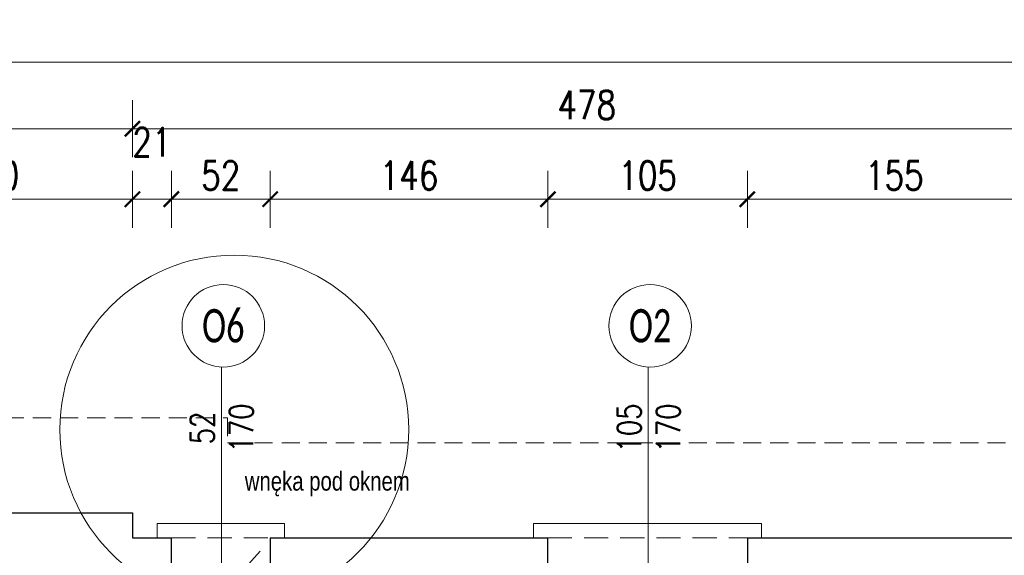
# Model space of a CAD drawing. Header units: millimetres. Extents: x 284606 to 569416, y -192995 to -95103.
# Tile 116 of 178: x 298947 to 299465, y -103777 to -103495. Entities that reach past the tile are written whole.
import ezdxf
from ezdxf.enums import TextEntityAlignment as Align

# ---------------------------------------------------------------- set-up
doc = ezdxf.new("R2010")
doc.units = ezdxf.units.MM
doc.linetypes.add('HIDDEN', pattern=[9.525, 6.35, -3.175])
doc.layers.get('0').update_dxf_attribs({"lineweight": 0})
for name, color, linetype, lineweight in [('!STR_Konstrukcja 0.20', 200, 'Continuous', 20), ('!STR_Konstrukcja 0.30', 64, 'Continuous', 30), ('!STR_Ocieplenie 0.05', 1, 'Continuous', 5), ('!STR_Opisy 0.09', 8, 'Continuous', 9), ('!STR_Przerywana 0.09', 8, 'HIDDEN', 9), ('!STR_Stolarka okienna', 72, 'Continuous', 15), ('!STR_Wymiarowanie', 254, 'Continuous', 9), ('EKO Opisy 0.09', 8, 'Continuous', 9)]:
    doc.layers.add(name, color=color, linetype=linetype, lineweight=lineweight)
doc.layers.add('!STR_Obrysy pomieszczeń', color=215, linetype='Continuous', lineweight=9, plot=False)
doc.styles.add('1_50', font='txt', dxfattribs={"width": 0.8})
doc.styles.add('EKO 1-10', font='romans.shx', dxfattribs={"width": 0.8, "height": 15})
doc.styles.add('EKO 1-5', font='romans.shx', dxfattribs={"width": 0.8, "height": 10})
doc.styles.add('EKO CM 1-50', font='calibri.ttf', dxfattribs={"width": 0.8, "height": 12.5})
doc.dimstyles.new('EKO wymiar 1-10', dxfattribs={"dimtxt": 15, "dimasz": 8, "dimexe": 15, "dimexo": 15, "dimgap": 5, "dimtad": 1, "dimdec": 0, "dimtxsty": 'EKO 1-10', "dimblk": 'ARCHTICK', "dimcen": 10, "dimdle": 15, "dimclrd": 256, "dimclre": 256, "dimclrt": 256, "dimazin": 2, "dimtfac": 1, "dimtdec": 0, "dimtmove": 2, "dimatfit": 3, "dimldrblk": 'ARCHTICK', "dimfxl": 15, "dimfxlon": 1, "dimlwd": -1, "dimlwe": -1, "dimarcsym": 0})

# ---------------------------------------------------------------- blocks, each defined once
blk = doc.blocks.new('*U164')
at = {"layer": '!STR_Opisy 0.09', "linetype": 'Continuous'}
blk.add_line((0, 32.11), (0, -89.22), dxfattribs=at)
at = {"layer": '!STR_Opisy 0.09', "linetype": 'Continuous', "style": 'EKO 1-5', "width": 0.8}
blk.add_attdef('SZER', text='', height=12.5, rotation=270, dxfattribs=at).set_placement((0, 0), align=Align.BOTTOM_CENTER)
at = {"layer": '!STR_Opisy 0.09', "ltscale": 0.7, "style": 'EKO 1-5', "width": 0.8}
blk.add_attdef('WYS', text='', height=12.5, rotation=270, dxfattribs=at).set_placement((-10.53, 0), align=Align.MIDDLE_CENTER)
at = {"layer": '!STR_Opisy 0.09', "linetype": 'Continuous', "style": 'EKO 1-5', "width": 0.8}
blk.add_attdef('HP=', (30.1, -127.68), '', height=12.5, rotation=180, dxfattribs=at)
blk = doc.blocks.new('*U174')
at = {"layer": '!STR_Konstrukcja 0.20', "linetype": 'Continuous', "lineweight": 15}
for points in [[(8.12, 45.81), (0.62, 45.81), (0.62, 53.31), (67.62, 53.31), (67.62, 45.81), (60.12, 45.81)], [(-4.38, 0.81), (-9.38, 0.81), (-9.38, -4.19), (77.62, -4.19), (77.62, 0.81), (72.62, 0.81)]]:
    blk.add_lwpolyline(points, dxfattribs=at)
at = {"layer": '!STR_Konstrukcja 0.30', "ltscale": 2}
for points in [[(-4.38, 0.81), (-4.38, 29.68), (8.12, 29.68), (8.12, 45.81)], [(60.12, 45.81), (60.12, 29.68), (72.62, 29.68), (72.62, 0.81)]]:
    blk.add_lwpolyline(points, dxfattribs=at)
at = {"layer": '!STR_Przerywana 0.09', "ltscale": 2}
for points in [[(8.12, 45.81), (60.12, 45.81)], [(-4.38, 0.81), (72.62, 0.81)]]:
    blk.add_lwpolyline(points, dxfattribs=at)
at = {"layer": '!STR_Stolarka okienna', "ltscale": 0.3}
for points in [[(-4.38, 22.64), (-4.38, 29.68), (11.02, 29.68), (11.02, 24.55), (8.52, 24.55), (8.52, 22.64), (-4.38, 22.64)], [(59.55, 21.56), (59.55, 24.55), (57.05, 24.55), (57.05, 26.7), (11.02, 26.7), (11.02, 24.55), (8.52, 24.55), (8.52, 21.56), (59.55, 21.56)], [(15.12, 26.7), (15.12, 21.56)], [(52.62, 21.56), (52.62, 26.7)], [(72.62, 22.64), (72.62, 29.68), (57.05, 29.68), (57.05, 24.55), (59.55, 24.55), (59.55, 22.64), (72.62, 22.64)], [(52.62, 24.13), (15.12, 24.13)]]:
    blk.add_lwpolyline(points, dxfattribs=at)
blk = doc.blocks.new('*U195')
at = {"layer": '!STR_Konstrukcja 0.20', "linetype": 'Continuous', "lineweight": 15}
for points in [[(8.12, 45.81), (0.62, 45.81), (0.62, 53.31), (120.62, 53.31), (120.62, 45.81), (113.12, 45.81)], [(-4.38, 0.81), (-9.38, 0.81), (-9.38, -4.19), (130.62, -4.19), (130.62, 0.81), (125.62, 0.81)]]:
    blk.add_lwpolyline(points, dxfattribs=at)
at = {"layer": '!STR_Konstrukcja 0.30', "ltscale": 2}
for points in [[(-4.38, 0.81), (-4.38, 29.68), (8.12, 29.68), (8.12, 45.81)], [(113.12, 45.81), (113.12, 29.68), (125.62, 29.68), (125.62, 0.81)]]:
    blk.add_lwpolyline(points, dxfattribs=at)
at = {"layer": '!STR_Przerywana 0.09', "ltscale": 2}
for points in [[(8.12, 45.81), (113.12, 45.81)], [(-4.38, 0.81), (125.62, 0.81)]]:
    blk.add_lwpolyline(points, dxfattribs=at)
at = {"layer": '!STR_Stolarka okienna', "ltscale": 0.3}
for points in [[(-4.38, 22.64), (-4.38, 29.68), (11.02, 29.68), (11.02, 24.55), (8.52, 24.55), (8.52, 22.64), (-4.38, 22.64)], [(112.55, 21.56), (112.55, 24.55), (110.05, 24.55), (110.05, 26.7), (11.02, 26.7), (11.02, 24.55), (8.52, 24.55), (8.52, 21.56), (112.55, 21.56)], [(15.12, 26.7), (15.12, 21.56)], [(105.62, 21.56), (105.62, 26.7)], [(125.62, 22.64), (125.62, 29.68), (110.05, 29.68), (110.05, 24.55), (112.55, 24.55), (112.55, 22.64), (125.62, 22.64)], [(105.62, 24.13), (15.12, 24.13)]]:
    blk.add_lwpolyline(points, dxfattribs=at)
blk = doc.blocks.new('_ArchTick')
at = {"color": 0, "linetype": 'ByBlock', "const_width": 0.15}
blk.add_lwpolyline([(-0.5, -0.5), (0.5, 0.5)], dxfattribs=at)
blk = doc.blocks.new('*D715')
at = {"layer": '!STR_Wymiarowanie', "ltscale": 1.5, "transparency": 16777216}
for p, q in [((298855.89, -103604.53), (298855.89, -103574.53)), ((299005.89, -103604.53), (299005.89, -103574.53)), ((298840.89, -103589.53), (299020.89, -103589.53))]:
    blk.add_line(p, q, dxfattribs=at)
at = {"layer": 'Defpoints', "color": 0, "ltscale": 1.5, "transparency": 16777216}
for p in [(299005.89, -103589.53), (298855.89, -103762.75), (299005.89, -103761.19)]:
    blk.add_point(p, dxfattribs=at)
at = {"layer": '!STR_Wymiarowanie', "ltscale": 1.5, "transparency": 16777216, "xscale": 8, "yscale": 8, "zscale": 8, "rotation": 180}
blk.add_blockref('_ArchTick', (298855.89, -103589.53), dxfattribs=at)
at = {"layer": '!STR_Wymiarowanie', "ltscale": 1.5, "transparency": 16777216, "xscale": 8, "yscale": 8, "zscale": 8}
blk.add_blockref('_ArchTick', (299005.89, -103589.53), dxfattribs=at)
at = {"layer": '!STR_Wymiarowanie', "ltscale": 1.5, "transparency": 16777216, "insert": (298930.89, -103577.03), "char_height": 15, "attachment_point": 5, "style": 'EKO 1-10'}
blk.add_mtext('150', dxfattribs=at)
blk = doc.blocks.new('*D716')
at = {"layer": '!STR_Wymiarowanie', "ltscale": 1.5, "transparency": 16777216}
for p, q in [((299005.89, -103604.53), (299005.89, -103574.53)), ((299026.39, -103604.53), (299026.39, -103574.53)), ((298990.89, -103589.53), (299041.39, -103589.53))]:
    blk.add_line(p, q, dxfattribs=at)
at = {"layer": 'Defpoints', "color": 0, "ltscale": 1.5, "transparency": 16777216}
for p in [(299026.39, -103589.53), (299005.89, -103761.19), (299026.39, -103775.75)]:
    blk.add_point(p, dxfattribs=at)
at = {"layer": '!STR_Wymiarowanie', "ltscale": 1.5, "transparency": 16777216, "xscale": 8, "yscale": 8, "zscale": 8, "rotation": 180}
blk.add_blockref('_ArchTick', (299005.89, -103589.53), dxfattribs=at)
at = {"layer": '!STR_Wymiarowanie', "ltscale": 1.5, "transparency": 16777216, "xscale": 8, "yscale": 8, "zscale": 8}
blk.add_blockref('_ArchTick', (299026.39, -103589.53), dxfattribs=at)
at = {"layer": '!STR_Wymiarowanie', "ltscale": 1.5, "transparency": 16777216, "insert": (299016.14, -103559.53), "char_height": 15, "attachment_point": 5, "style": 'EKO 1-10'}
blk.add_mtext('21', dxfattribs=at)
blk = doc.blocks.new('*D717')
at = {"layer": '!STR_Wymiarowanie', "ltscale": 1.5, "transparency": 16777216}
for p, q in [((299026.39, -103604.53), (299026.39, -103574.53)), ((299078.39, -103604.53), (299078.39, -103574.53)), ((299011.39, -103589.53), (299093.39, -103589.53))]:
    blk.add_line(p, q, dxfattribs=at)
at = {"layer": 'Defpoints', "color": 0, "ltscale": 1.5, "transparency": 16777216}
for p in [(299078.39, -103589.53), (299026.39, -103775.75), (299078.39, -103775.75)]:
    blk.add_point(p, dxfattribs=at)
at = {"layer": '!STR_Wymiarowanie', "ltscale": 1.5, "transparency": 16777216, "xscale": 8, "yscale": 8, "zscale": 8, "rotation": 180}
blk.add_blockref('_ArchTick', (299026.39, -103589.53), dxfattribs=at)
at = {"layer": '!STR_Wymiarowanie', "ltscale": 1.5, "transparency": 16777216, "xscale": 8, "yscale": 8, "zscale": 8}
blk.add_blockref('_ArchTick', (299078.39, -103589.53), dxfattribs=at)
at = {"layer": '!STR_Wymiarowanie', "ltscale": 1.5, "transparency": 16777216, "insert": (299052.39, -103577.03), "char_height": 15, "attachment_point": 5, "style": 'EKO 1-10'}
blk.add_mtext('52', dxfattribs=at)
blk = doc.blocks.new('*D718')
at = {"layer": '!STR_Wymiarowanie', "ltscale": 1.5, "transparency": 16777216}
for p, q in [((299078.39, -103604.53), (299078.39, -103574.53)), ((299224.56, -103604.53), (299224.56, -103574.53)), ((299063.39, -103589.53), (299239.56, -103589.53))]:
    blk.add_line(p, q, dxfattribs=at)
at = {"layer": 'Defpoints', "color": 0, "ltscale": 1.5, "transparency": 16777216}
for p in [(299224.56, -103589.53), (299078.39, -103775.75), (299224.56, -103775.75)]:
    blk.add_point(p, dxfattribs=at)
at = {"layer": '!STR_Wymiarowanie', "ltscale": 1.5, "transparency": 16777216, "xscale": 8, "yscale": 8, "zscale": 8, "rotation": 180}
blk.add_blockref('_ArchTick', (299078.39, -103589.53), dxfattribs=at)
at = {"layer": '!STR_Wymiarowanie', "ltscale": 1.5, "transparency": 16777216, "xscale": 8, "yscale": 8, "zscale": 8}
blk.add_blockref('_ArchTick', (299224.56, -103589.53), dxfattribs=at)
at = {"layer": '!STR_Wymiarowanie', "ltscale": 1.5, "transparency": 16777216, "insert": (299151.48, -103577.03), "char_height": 15, "attachment_point": 5, "style": 'EKO 1-10'}
blk.add_mtext('146', dxfattribs=at)
blk = doc.blocks.new('*D719')
at = {"layer": '!STR_Wymiarowanie', "ltscale": 1.5, "transparency": 16777216}
for p, q in [((299224.56, -103604.53), (299224.56, -103574.53)), ((299329.56, -103604.53), (299329.56, -103574.53)), ((299209.56, -103589.53), (299344.56, -103589.53))]:
    blk.add_line(p, q, dxfattribs=at)
at = {"layer": 'Defpoints', "color": 0, "ltscale": 1.5, "transparency": 16777216}
for p in [(299329.56, -103589.53), (299224.56, -103775.75), (299329.56, -103775.75)]:
    blk.add_point(p, dxfattribs=at)
at = {"layer": '!STR_Wymiarowanie', "ltscale": 1.5, "transparency": 16777216, "xscale": 8, "yscale": 8, "zscale": 8, "rotation": 180}
blk.add_blockref('_ArchTick', (299224.56, -103589.53), dxfattribs=at)
at = {"layer": '!STR_Wymiarowanie', "ltscale": 1.5, "transparency": 16777216, "xscale": 8, "yscale": 8, "zscale": 8}
blk.add_blockref('_ArchTick', (299329.56, -103589.53), dxfattribs=at)
at = {"layer": '!STR_Wymiarowanie', "ltscale": 1.5, "transparency": 16777216, "insert": (299277.06, -103577.03), "char_height": 15, "attachment_point": 5, "style": 'EKO 1-10'}
blk.add_mtext('105', dxfattribs=at)
blk = doc.blocks.new('*D720')
at = {"layer": '!STR_Wymiarowanie', "ltscale": 1.5, "transparency": 16777216}
for p, q in [((299329.56, -103604.53), (299329.56, -103574.53)), ((299484.23, -103604.53), (299484.23, -103574.53)), ((299314.56, -103589.53), (299499.23, -103589.53))]:
    blk.add_line(p, q, dxfattribs=at)
at = {"layer": 'Defpoints', "color": 0, "ltscale": 1.5, "transparency": 16777216}
for p in [(299484.23, -103589.53), (299484.23, -103767.77), (299329.56, -103775.75)]:
    blk.add_point(p, dxfattribs=at)
at = {"layer": '!STR_Wymiarowanie', "ltscale": 1.5, "transparency": 16777216, "xscale": 8, "yscale": 8, "zscale": 8, "rotation": 180}
blk.add_blockref('_ArchTick', (299329.56, -103589.53), dxfattribs=at)
at = {"layer": '!STR_Wymiarowanie', "ltscale": 1.5, "transparency": 16777216, "xscale": 8, "yscale": 8, "zscale": 8}
blk.add_blockref('_ArchTick', (299484.23, -103589.53), dxfattribs=at)
at = {"layer": '!STR_Wymiarowanie', "ltscale": 1.5, "transparency": 16777216, "insert": (299406.9, -103577.03), "char_height": 15, "attachment_point": 5, "style": 'EKO 1-10'}
blk.add_mtext('155', dxfattribs=at)
blk = doc.blocks.new('*D721')
at = {"layer": '!STR_Wymiarowanie', "ltscale": 1.5, "transparency": 16777216}
for p, q in [((298103.45, -103567.43), (298103.45, -103537.43)), ((299005.89, -103567.43), (299005.89, -103537.43)), ((298088.45, -103552.43), (299020.89, -103552.43))]:
    blk.add_line(p, q, dxfattribs=at)
at = {"layer": 'Defpoints', "color": 0, "ltscale": 1.5, "transparency": 16777216}
for p in [(299005.89, -103552.43), (298103.45, -103754.69), (299005.89, -103761.19)]:
    blk.add_point(p, dxfattribs=at)
at = {"layer": '!STR_Wymiarowanie', "ltscale": 1.5, "transparency": 16777216, "xscale": 8, "yscale": 8, "zscale": 8, "rotation": 180}
blk.add_blockref('_ArchTick', (298103.45, -103552.43), dxfattribs=at)
at = {"layer": '!STR_Wymiarowanie', "ltscale": 1.5, "transparency": 16777216, "xscale": 8, "yscale": 8, "zscale": 8}
blk.add_blockref('_ArchTick', (299005.89, -103552.43), dxfattribs=at)
at = {"layer": '!STR_Wymiarowanie', "ltscale": 1.5, "transparency": 16777216, "insert": (298554.67, -103539.93), "char_height": 15, "attachment_point": 5, "style": 'EKO 1-10'}
blk.add_mtext('902', dxfattribs=at)
blk = doc.blocks.new('*D722')
at = {"layer": '!STR_Wymiarowanie', "ltscale": 1.5, "transparency": 16777216}
for p, q in [((299005.89, -103567.43), (299005.89, -103537.43)), ((299484.23, -103567.43), (299484.23, -103537.43)), ((298990.89, -103552.43), (299499.23, -103552.43))]:
    blk.add_line(p, q, dxfattribs=at)
at = {"layer": 'Defpoints', "color": 0, "ltscale": 1.5, "transparency": 16777216}
for p in [(299484.23, -103552.43), (299005.89, -103754.69), (299484.23, -103767.77)]:
    blk.add_point(p, dxfattribs=at)
at = {"layer": '!STR_Wymiarowanie', "ltscale": 1.5, "transparency": 16777216, "xscale": 8, "yscale": 8, "zscale": 8, "rotation": 180}
blk.add_blockref('_ArchTick', (299005.89, -103552.43), dxfattribs=at)
at = {"layer": '!STR_Wymiarowanie', "ltscale": 1.5, "transparency": 16777216, "xscale": 8, "yscale": 8, "zscale": 8}
blk.add_blockref('_ArchTick', (299484.23, -103552.43), dxfattribs=at)
at = {"layer": '!STR_Wymiarowanie', "ltscale": 1.5, "transparency": 16777216, "insert": (299245.06, -103539.93), "char_height": 15, "attachment_point": 5, "style": 'EKO 1-10'}
blk.add_mtext('478', dxfattribs=at)
blk = doc.blocks.new('*D723')
at = {"layer": '!STR_Wymiarowanie', "ltscale": 1.5, "transparency": 16777216}
for p, q in [((297578.89, -103532.37), (297578.89, -103502.37)), ((299484.23, -103532.37), (299484.23, -103502.37)), ((297563.89, -103517.37), (299499.23, -103517.37))]:
    blk.add_line(p, q, dxfattribs=at)
at = {"layer": 'Defpoints', "color": 0, "ltscale": 1.5, "transparency": 16777216}
for p in [(299484.23, -103517.37), (299484.23, -103767.77), (297578.89, -103851.69)]:
    blk.add_point(p, dxfattribs=at)
at = {"layer": '!STR_Wymiarowanie', "ltscale": 1.5, "transparency": 16777216, "xscale": 8, "yscale": 8, "zscale": 8, "rotation": 180}
blk.add_blockref('_ArchTick', (297578.89, -103517.37), dxfattribs=at)
at = {"layer": '!STR_Wymiarowanie', "ltscale": 1.5, "transparency": 16777216, "xscale": 8, "yscale": 8, "zscale": 8}
blk.add_blockref('_ArchTick', (299484.23, -103517.37), dxfattribs=at)
at = {"layer": '!STR_Wymiarowanie', "ltscale": 1.5, "transparency": 16777216, "insert": (298531.56, -103504.87), "char_height": 15, "attachment_point": 5, "style": 'EKO 1-10'}
blk.add_mtext('1905', dxfattribs=at)
blk = doc.blocks.new('KÓLKO')
at = {"layer": '!STR_Opisy 0.09'}
blk.add_circle((0, -15.51), 15.51, dxfattribs=at)
at = {"layer": '!STR_Opisy 0.09', "style": 'EKO 1-10', "width": 0.8}
blk.add_attdef('NR', text='', height=15, dxfattribs=at).set_placement((0, -15.51), align=Align.MIDDLE_CENTER)

msp = doc.modelspace()

# ---------------------------------------------------------------- linework, layer by layer
at = {"layer": '!STR_Konstrukcja 0.30', "ltscale": 1.5}
for points in [[(298855.89, -103754.69), (299005.89, -103754.69), (299005.89, -103767.69), (299026.39, -103767.69)], [(299078.39, -103767.7), (299224.56, -103767.73)], [(299329.56, -103767.75), (299484.23, -103767.77), (299484.23, -104245.63)]]:
    msp.add_lwpolyline(points, dxfattribs=at)
at = {"layer": '!STR_Obrysy pomieszczeń', "ltscale": 1.5}
msp.add_circle((299059.49, -103710.79), 91.82, dxfattribs=at)
at = {"layer": '!STR_Ocieplenie 0.05', "ltscale": 1.5}
for p, q in [((299052.39, -103767.69), (299052.72, -103767.69)), ((299078.39, -103767.69), (299224.56, -103767.69))]:
    msp.add_line(p, q, dxfattribs=at)
at = {"layer": '!STR_Ocieplenie 0.05', "color": 1, "ltscale": 1.5, "true_color": 0xf00000}
msp.add_lwpolyline([(299017.04, -103837.46), (299073.13, -103774.84)], dxfattribs=at)
at = {"layer": '!STR_Przerywana 0.09', "ltscale": 1.5}
msp.add_lwpolyline([(297528.89, -103801.69), (298053.45, -103801.69), (298053.45, -103704.69), (299055.89, -103704.69), (299055.89, -103717.7), (299534.23, -103717.78), (299534.23, -104959.69), (299109.03, -104959.69), (299109.03, -104978.69), (298431.9, -104978.69), (298431.9, -104965.69), (297966.64, -104965.69), (297966.64, -104959.69), (297541.89, -104959.69), (297541.89, -104413.34), (297528.89, -104413.34)], close=True, dxfattribs=at)

# ---------------------------------------------------------------- block references
at = {"layer": '!STR_Konstrukcja 0.30', "ltscale": 1.5}
ref = msp.add_blockref('*U164', (299052.72, -103709.94), dxfattribs=dict(at, xscale=-1))
ref.add_attrib('SZER', '52', dxfattribs={"layer": '!STR_Opisy 0.09', "linetype": 'Continuous', "height": 12.5, "rotation": 90, "style": 'EKO 1-5', "width": 0.8}).set_placement((299052.72, -103709.94), align=Align.BOTTOM_CENTER)
ref.add_attrib('WYS', '170', dxfattribs={"layer": '!STR_Opisy 0.09', "ltscale": 0.7, "height": 12.5, "rotation": 90, "style": 'EKO 1-5', "width": 0.8}).set_placement((299063.25, -103709.94), align=Align.MIDDLE_CENTER)
ref.add_attrib('HP=', 'hp=80', (299022.63, -103837.62), dxfattribs={"layer": '!STR_Opisy 0.09', "linetype": 'Continuous', "height": 12.5, "rotation": 180, "style": 'EKO 1-5', "width": 0.8})
ref = msp.add_blockref('*U164', (299277.39, -103709.94), dxfattribs=dict(at, xscale=-1))
ref.add_attrib('SZER', '105', dxfattribs={"layer": '!STR_Opisy 0.09', "linetype": 'Continuous', "height": 12.5, "rotation": 90, "style": 'EKO 1-5', "width": 0.8}).set_placement((299277.39, -103709.94), align=Align.BOTTOM_CENTER)
ref.add_attrib('WYS', '170', dxfattribs={"layer": '!STR_Opisy 0.09', "ltscale": 0.7, "height": 12.5, "rotation": 90, "style": 'EKO 1-5', "width": 0.8}).set_placement((299287.92, -103709.94), align=Align.MIDDLE_CENTER)
ref.add_attrib('HP=', 'hp=80', (299247.3, -103837.62), dxfattribs={"layer": '!STR_Opisy 0.09', "linetype": 'Continuous', "height": 12.5, "rotation": 180, "style": 'EKO 1-5', "width": 0.8})
for name, p in [('*U174', (299018.27, -103813.5)), ('*U195', (299216.44, -103813.5))]:
    msp.add_blockref(name, p, dxfattribs=at)
at = {"layer": 'EKO Opisy 0.09'}
ref = msp.add_blockref('KÓLKO', (299053.73, -103634.44), dxfattribs=dict(at, xscale=1.4, yscale=1.4, zscale=1.4))
ref.add_attrib('NR', 'O6', dxfattribs={"height": 17.5, "style": 'EKO CM 1-50', "width": 0.7}).set_placement((299053.73, -103656.14), align=Align.MIDDLE_CENTER)
ref = msp.add_blockref('KÓLKO', (299278.4, -103634.44), dxfattribs=dict(at, xscale=1.4, yscale=1.4, zscale=1.4))
ref.add_attrib('NR', 'O2', dxfattribs={"height": 17.5, "style": 'EKO CM 1-50', "width": 0.7}).set_placement((299278.4, -103656.14), align=Align.MIDDLE_CENTER)

# ---------------------------------------------------------------- texts
at = {"layer": '!STR_Obrysy pomieszczeń', "ltscale": 0.3, "insert": (299065.05, -103732.91), "char_height": 10, "attachment_point": 1, "style": '1_50'}
msp.add_mtext_dynamic_manual_height_columns('\\A1;wnęka pod oknem', width=2231.7249, gutter_width=453.61, heights=[120.44], dxfattribs=at)

# ---------------------------------------------------------------- dimensions: what is measured, and where the dimension line sits
at = {"layer": '!STR_Wymiarowanie', "ltscale": 1.5}
for base, p1, p2, picture, middle in [((299484.23, -103517.37), (297578.89, -103851.69), (299484.23, -103767.77), '*D723', (298531.56, -103504.87)), ((299005.89, -103552.43), (298103.45, -103754.69), (299005.89, -103761.19), '*D721', (298554.67, -103539.93)), ((299484.23, -103552.43), (299005.89, -103754.69), (299484.23, -103767.77), '*D722', (299245.06, -103539.93)), ((299026.39128638, -103589.53404137), (299005.89128638, -103761.19046208), (299026.39128638, -103775.75164957), '*D716', (299016.14128638, -103559.53404137)), ((299005.89, -103589.53), (298855.89, -103762.75), (299005.89, -103761.19), '*D715', (298930.89, -103577.03)), ((299078.39, -103589.53), (299026.39, -103775.75), (299078.39, -103775.75), '*D717', (299052.39, -103577.03)), ((299224.56, -103589.53), (299078.39, -103775.75), (299224.56, -103775.75), '*D718', (299151.48, -103577.03)), ((299329.56, -103589.53), (299224.56, -103775.75), (299329.56, -103775.75), '*D719', (299277.06, -103577.03)), ((299484.23, -103589.53), (299329.56, -103775.75), (299484.23, -103767.77), '*D720', (299406.9, -103577.03))]:
    dim = msp.add_linear_dim(base=base, p1=p1, p2=p2, dimstyle='EKO wymiar 1-10', dxfattribs=at)
    dim.commit()
    dim.dimension.update_dxf_attribs({"geometry": picture, "text_midpoint": middle})

doc.saveas('drawing.dxf')
